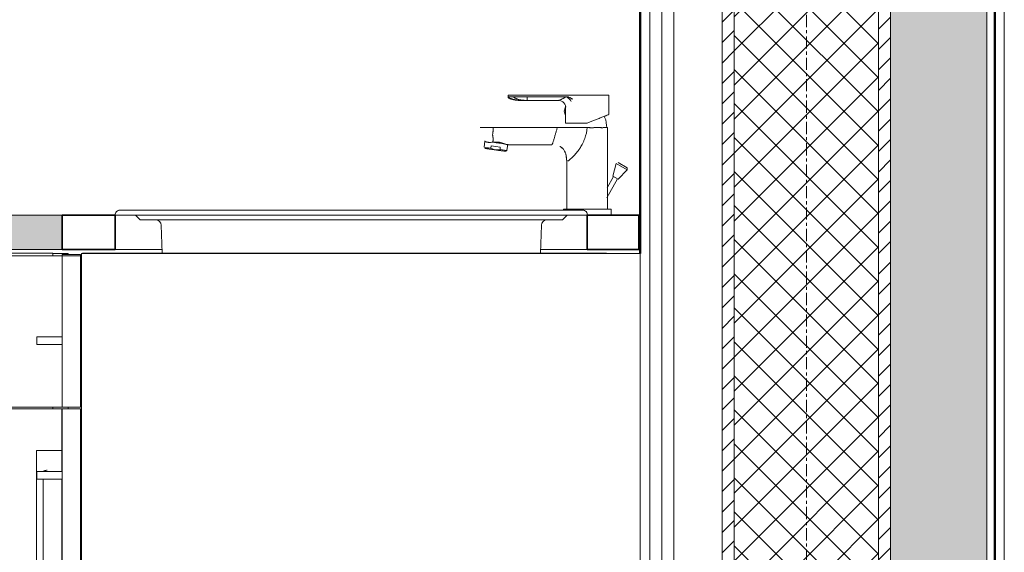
# Model space of a CAD drawing. Header units: centimetres. Extents: x 376 to 4434, y -323 to 48730.
# Tile 14 of 45: x 2340 to 2443, y 61 to 116. Entities that reach past the tile are written whole.
import ezdxf

# ---------------------------------------------------------------- set-up
doc = ezdxf.new("R2010")
doc.units = ezdxf.units.CM
doc.linetypes.add('Linia siatki', pattern=[2.2225, 1.27, -0.3175, 0.3175, -0.3175])
for name, color, linetype, lineweight in [('A-GENM', 7, 'Continuous', 5), ('A-WALL', 7, 'Continuous', 35), ('A-WALL-PATT', 7, 'Continuous', 35), ('G-IMPT', 7, 'Continuous', 5), ('I-FURN', 7, 'Continuous', 5), ('P-PIPE', 7, 'Continuous', 5), ('P-SANR-FIXT', 7, 'Continuous', 5), ('S-GRID', 7, 'Continuous', 5)]:
    doc.layers.add(name, color=color, linetype=linetype, lineweight=lineweight)
pattern_1 = [(45, (2116.5484, 303), (-1.06066, 1.06066), [])]

# ---------------------------------------------------------------- blocks, each defined once
blk = doc.blocks.new('Modele ogólne 2 - Modele ogólne 1-9019300-Przekrój')
at = {"layer": 'A-GENM', "true_color": 0xc7ae96}
blk.add_hatch(color=253, dxfattribs=at).paths.add_polyline_path([(66198, 92.4), (66235.26, 92.4), (66235.26, 96), (66173.39, 96), (66173.39, 92.4), (66190.06, 92.4)])
at = {"layer": 'A-GENM'}
for p, q in [((66173.39, 96), (66235.26, 96)), ((66235.26, 92.4), (66173.39, 92.4)), ((66241.54, 92.4), (66240.76, 92.4)), ((66245.62, 92.4), (66241.54, 92.4)), ((66288.98, 92.4), (66284.92, 92.4)), ((66289.76, 92.4), (66288.98, 92.4))]:
    blk.add_line(p, q, dxfattribs=at)
at = {"layer": 'A-GENM', "lineweight": 35}
for p, q in [((66240.76, 96), (66235.26, 96)), ((66235.26, 96), (66235.26, 92.4)), ((66240.76, 92.4), (66240.76, 96)), ((66289.76, 95.99), (66289.76, 92.4)), ((66295.13, 96), (66289.77, 96)), ((66295.13, 92.4), (66295.13, 96)), ((66235.26, 92.4), (66240.76, 92.4)), ((66289.76, 92.4), (66295.13, 92.4))]:
    blk.add_line(p, q, dxfattribs=at)
blk = doc.blocks.new('MEBLE szafka kuchenna doł - dzwiczki P-9019310-Przekrój')
at = {"layer": 'G-IMPT'}
for p, q in [((66233.28, 55.19), (66233.28, 68.54)), ((66235.23, 54.79), (66233.68, 54.79)), ((66242.05, 19.94), (66242.05, 19.76)), ((66242.05, 19.94), (66242.05, 19.72)), ((66242.7, 19.72), (66242.7, 18.62)), ((66242.7, 19.72), (66242.7, 18.62)), ((66247.4, 18.62), (66247.4, 19.72)), ((66247.4, 18.62), (66247.4, 19.72)), ((66248.05, 19.76), (66248.05, 19.94)), ((66248.05, 19.72), (66248.05, 19.94)), ((66280.6, 19.94), (66280.6, 19.69)), ((66280.6, 19.94), (66280.6, 19.72)), ((66286.6, 19.69), (66286.6, 19.94)), ((66286.6, 19.72), (66286.6, 19.94)), ((66243.37, 17.54), (66243.37, 11.95)), ((66243.37, 17.54), (66243.37, 11.95)), ((66246.72, 11.95), (66246.72, 17.54)), ((66246.72, 11.95), (66246.72, 17.54)), ((66281.92, 17.54), (66281.92, 11.95)), ((66281.92, 17.54), (66281.92, 11.95)), ((66285.27, 11.95), (66285.27, 17.54)), ((66285.27, 11.95), (66285.27, 17.54)), ((66242.75, 11.55), (66242.75, 10)), ((66242.75, 11.55), (66242.75, 10)), ((66243.6, 11.85), (66243.6, 11.65)), ((66243.6, 11.85), (66243.6, 11.65)), ((66246.5, 11.65), (66246.5, 11.85)), ((66246.5, 11.65), (66246.5, 11.84)), ((66247.35, 10), (66247.35, 11.55)), ((66247.35, 10), (66247.35, 11.55)), ((66281.3, 11.55), (66281.3, 10)), ((66281.3, 11.55), (66281.3, 10)), ((66282.15, 11.85), (66282.15, 11.65)), ((66282.15, 11.85), (66282.15, 11.65)), ((66285.05, 11.65), (66285.05, 11.85)), ((66285.05, 11.65), (66285.05, 11.84)), ((66285.9, 10), (66285.9, 11.55)), ((66285.9, 10), (66285.9, 11.55))]:
    blk.add_line(p, q, dxfattribs=at)
at = {"layer": 'G-IMPT', "flags": 128}
for points in [[(66233.68, 54.79), (66233.61, 54.8), (66233.54, 54.82), (66233.48, 54.84), (66233.42, 54.88), (66233.38, 54.93), (66233.34, 54.99), (66233.31, 55.05), (66233.29, 55.12), (66233.28, 55.19)], [(66233.28, 55.19), (66233.29, 55.12), (66233.31, 55.05), (66233.34, 54.99), (66233.38, 54.93), (66233.42, 54.88), (66233.48, 54.84), (66233.54, 54.82), (66233.61, 54.8), (66233.68, 54.79)]]:
    blk.add_lwpolyline(points, dxfattribs=at)
at = {"layer": 'I-FURN'}
for p, q in [((66235.26, 91.88), (66237.16, 91.88)), ((66235.26, 91.77), (66235.26, 91.88)), ((66237.16, 91.77), (66237.16, 91.88)), ((66235.23, 69.34), (66235.23, 75.84)), ((66232.58, 52.34), (66232.58, 71.54)), ((66232.58, 71.54), (66235.23, 71.54)), ((66235.23, 41.34), (66235.23, 68.54)), ((66235.23, 52.34), (66232.58, 52.34)), ((66237.13, 47.84), (66237.13, 48.04)), ((66235.23, 20.04), (66235.23, 40.54)), ((66248.05, 19.72), (66247.95, 19.72)), ((66248.05, 19.76), (66247.98, 19.76)), ((66286.6, 19.69), (66286.45, 19.69)), ((66286.6, 19.72), (66286.5, 19.72)), ((66242.77, 11.55), (66242.75, 11.55)), ((66242.77, 11.55), (66242.75, 11.55)), ((66243.38, 11.95), (66243.37, 11.95)), ((66243.38, 11.95), (66243.37, 11.95)), ((66247.32, 11.55), (66247.35, 11.55)), ((66247.32, 11.55), (66247.35, 11.55)), ((66281.33, 11.55), (66281.3, 11.55)), ((66281.33, 11.55), (66281.3, 11.55)), ((66281.93, 11.95), (66281.92, 11.95)), ((66281.93, 11.95), (66281.92, 11.95)), ((66285.87, 11.55), (66285.9, 11.55)), ((66285.87, 11.55), (66285.9, 11.55))]:
    blk.add_line(p, q, dxfattribs=at)
for points, knots in [([(66233.3, 69.35), (66233.33, 69.37), (66233.44, 69.43), (66233.57, 69.47), (66233.68, 69.49)], [0.6634426, 0.6634426, 0.6634426, 0.6634426, 0.75, 1, 1, 1, 1]), ([(66233.68, 69.49), (66233.64, 69.49), (66233.57, 69.47), (66233.49, 69.44), (66233.43, 69.42), (66233.39, 69.4), (66233.35, 69.38), (66233.33, 69.36), (66233.31, 69.35)], [0, 0, 0, 0, 0.125, 0.1875, 0.25, 0.28125, 0.3125, 0.3578711, 0.3578711, 0.3578711, 0.3578711]), ([(66232.98, 55.19), (66232.98, 55.15), (66232.99, 55.05), (66233.03, 54.86), (66233.12, 54.69), (66233.23, 54.58), (66233.3, 54.54), (66233.35, 54.5), (66233.39, 54.48), (66233.43, 54.46), (66233.49, 54.44), (66233.57, 54.41), (66233.64, 54.4), (66233.68, 54.39)], [0, 0, 0, 0, 0.125, 0.25, 0.5, 0.5625, 0.625, 0.6875, 0.71875, 0.75, 0.8125, 0.875, 1, 1, 1, 1])]:
    blk.add_open_spline(points, degree=3, knots=knots, dxfattribs=at)
blk.add_open_spline([(66233.68, 54.39), (66233.57, 54.41), (66233.37, 54.47), (66233.16, 54.64), (66233.02, 54.87), (66232.99, 55.08), (66232.98, 55.19)], degree=3, dxfattribs=at)
blk = doc.blocks.new('MEBLE szafka kuchenna doł - 3 szuflady-9019311-Przekrój')
at = {"layer": 'G-IMPT'}
for p, q in [((66242.05, 19.94), (66242.05, 19.76)), ((66242.05, 19.94), (66242.05, 19.72)), ((66242.7, 19.76), (66242.7, 17.63)), ((66242.7, 19.72), (66242.7, 18.62)), ((66247.4, 17.63), (66247.4, 19.76)), ((66247.4, 18.62), (66247.4, 19.72)), ((66248.05, 19.76), (66248.05, 19.94)), ((66248.05, 19.72), (66248.05, 19.94)), ((66280.6, 19.94), (66280.6, 19.69)), ((66280.6, 19.94), (66280.6, 19.72)), ((66281.25, 19.69), (66281.25, 17.66)), ((66285.95, 17.66), (66285.95, 19.69)), ((66286.6, 19.69), (66286.6, 19.94)), ((66286.6, 19.72), (66286.6, 19.94)), ((66242.7, 17.63), (66242.7, 17.54)), ((66243.37, 17.63), (66243.37, 11.95)), ((66243.37, 17.54), (66243.37, 11.95)), ((66246.72, 11.95), (66246.72, 17.63)), ((66246.72, 11.95), (66246.72, 17.54)), ((66247.4, 17.54), (66247.4, 17.63)), ((66281.25, 17.66), (66281.25, 17.54)), ((66281.92, 17.66), (66281.92, 11.95)), ((66281.92, 17.54), (66281.92, 11.95)), ((66285.27, 11.95), (66285.27, 17.66)), ((66285.27, 11.95), (66285.27, 17.54)), ((66285.95, 17.54), (66285.95, 17.66)), ((66242.75, 11.55), (66242.75, 9.85)), ((66242.75, 11.55), (66242.75, 10)), ((66243.6, 11.95), (66243.6, 11.55)), ((66243.6, 11.95), (66243.6, 11.55)), ((66246.5, 11.55), (66246.5, 11.95)), ((66246.5, 11.65), (66246.5, 11.85)), ((66247.35, 9.85), (66247.35, 11.55)), ((66247.35, 10), (66247.35, 11.55)), ((66281.3, 11.55), (66281.3, 9.85)), ((66281.3, 11.55), (66281.3, 10)), ((66282.15, 11.95), (66282.15, 11.55)), ((66282.15, 11.95), (66282.15, 11.55)), ((66285.05, 11.55), (66285.05, 11.95)), ((66285.05, 11.65), (66285.05, 11.85)), ((66285.9, 9.85), (66285.9, 11.55)), ((66285.9, 10), (66285.9, 11.55))]:
    blk.add_line(p, q, dxfattribs=at)
at = {"layer": 'I-FURN'}
for p, q in [((66237.26, 19.94), (66237.26, 92)), ((66295.26, 92), (66237.26, 92)), ((66291.76, 92.05), (66237.36, 92.05)), ((66295.26, 92), (66295.26, 19.94)), ((66235.26, 91.77), (66237.16, 91.77)), ((66235.26, 76.04), (66235.26, 91.77)), ((66237.16, 76.04), (66237.16, 91.77)), ((66232.61, 82.54), (66232.61, 83.34)), ((66232.61, 83.34), (66235.26, 83.34)), ((66232.61, 82.54), (66235.26, 82.54)), ((66235.26, 76.04), (66237.16, 76.04)), ((66235.26, 75.84), (66237.16, 75.84)), ((66235.26, 48.04), (66235.26, 75.84)), ((66237.16, 48.04), (66237.16, 75.84)), ((66232.61, 68.54), (66232.61, 69.34)), ((66232.61, 69.34), (66235.26, 69.34)), ((66232.61, 68.54), (66235.26, 68.54)), ((66235.26, 48.04), (66237.16, 48.04)), ((66235.26, 47.84), (66237.16, 47.84)), ((66235.26, 20.04), (66235.26, 47.84)), ((66237.16, 20.04), (66237.16, 47.84)), ((66232.61, 40.54), (66232.61, 41.34)), ((66232.61, 41.34), (66235.26, 41.34)), ((66232.61, 40.54), (66235.26, 40.54)), ((66235.26, 20.04), (66237.16, 20.04)), ((66237.26, 19.94), (66244.34, 19.94)), ((66242.51, 19.76), (66242.05, 19.76)), ((66242.66, 19.72), (66242.05, 19.72)), ((66242.51, 19.76), (66245.9, 19.76)), ((66245.9, 20.04), (66244.34, 20.04)), ((66245.9, 19.76), (66245.9, 20.04)), ((66246.72, 20.04), (66245.9, 20.04)), ((66245.9, 19.76), (66247.89, 19.76)), ((66246.72, 19.94), (66282.89, 19.94)), ((66248.05, 19.72), (66247.49, 19.72)), ((66248.05, 19.76), (66247.89, 19.76)), ((66281.07, 19.69), (66280.6, 19.69)), ((66281.07, 19.69), (66284.45, 19.69)), ((66284.45, 20.02), (66282.89, 20.02)), ((66284.45, 19.69), (66284.45, 20.02)), ((66285.27, 20.02), (66284.45, 20.02)), ((66284.45, 19.69), (66286.45, 19.69)), ((66285.27, 19.94), (66295.26, 19.94)), ((66286.6, 19.69), (66286.45, 19.69)), ((66286.6, 19.72), (66286.5, 19.72)), ((66244.25, 17.63), (66242.7, 17.63)), ((66243.34, 17.54), (66242.7, 17.54)), ((66244.25, 17.63), (66247.4, 17.63)), ((66246.77, 17.54), (66247.4, 17.54)), ((66282.81, 17.66), (66281.25, 17.66)), ((66281.9, 17.54), (66281.25, 17.54)), ((66282.81, 17.66), (66285.95, 17.66)), ((66285.32, 17.54), (66285.95, 17.54)), ((66246.09, 11.55), (66242.75, 11.55)), ((66242.77, 11.55), (66242.75, 11.55)), ((66243.38, 11.95), (66243.37, 11.95)), ((66243.38, 11.95), (66243.37, 11.95)), ((66243.38, 11.95), (66246.72, 11.95)), ((66246.09, 11.55), (66247.35, 11.55)), ((66247.32, 11.55), (66247.35, 11.55)), ((66284.64, 11.55), (66281.3, 11.55)), ((66281.33, 11.55), (66281.3, 11.55)), ((66281.93, 11.95), (66281.92, 11.95)), ((66281.93, 11.95), (66281.92, 11.95)), ((66281.93, 11.95), (66285.27, 11.95)), ((66284.64, 11.55), (66285.9, 11.55)), ((66285.87, 11.55), (66285.9, 11.55)), ((66242.75, 9.85), (66246.09, 9.85)), ((66247.35, 9.85), (66246.09, 9.85)), ((66281.3, 9.85), (66284.64, 9.85)), ((66285.9, 9.85), (66284.64, 9.85))]:
    blk.add_line(p, q, dxfattribs=at)
blk = doc.blocks.new('MEBLE szafka kuchenna doł - dzwiczki L-9019312-Przekrój')
at = {"layer": 'G-IMPT'}
for p, q in [((66179.06, 19.72), (66179.06, 17.54)), ((66179.06, 19.72), (66179.06, 17.54)), ((66183.76, 17.54), (66183.76, 19.72)), ((66183.76, 17.54), (66183.76, 19.72)), ((66184.41, 19.72), (66184.41, 19.99)), ((66184.41, 19.72), (66184.41, 19.99)), ((66228.41, 19.99), (66228.41, 19.76)), ((66228.41, 19.99), (66228.41, 19.69)), ((66229.06, 19.76), (66229.06, 17.63)), ((66229.06, 19.69), (66229.06, 17.66)), ((66233.76, 17.63), (66233.76, 19.76)), ((66233.76, 17.66), (66233.76, 19.69)), ((66179.73, 17.54), (66179.73, 11.95)), ((66179.73, 17.54), (66179.73, 11.95)), ((66183.08, 11.95), (66183.08, 17.54)), ((66183.08, 11.95), (66183.08, 17.54)), ((66229.73, 17.63), (66229.73, 11.95)), ((66229.73, 17.63), (66229.73, 11.95)), ((66233.08, 11.95), (66233.08, 17.63)), ((66233.08, 11.95), (66233.08, 17.63)), ((66179.11, 11.55), (66179.11, 10)), ((66179.11, 11.55), (66179.11, 10.9)), ((66179.96, 11.95), (66179.96, 11.55)), ((66179.96, 11.95), (66179.96, 11.75)), ((66182.85, 11.55), (66182.85, 11.95)), ((66182.85, 11.55), (66182.85, 11.95)), ((66183.71, 10), (66183.71, 11.55)), ((66183.71, 10.9), (66183.71, 11.55)), ((66229.11, 11.55), (66229.11, 10)), ((66229.11, 11.55), (66229.11, 10.9)), ((66229.96, 11.95), (66229.96, 11.55)), ((66229.96, 11.95), (66229.96, 11.55)), ((66232.85, 11.55), (66232.85, 11.95)), ((66232.85, 11.75), (66232.85, 11.95)), ((66233.71, 10), (66233.71, 11.55)), ((66233.71, 10.9), (66233.71, 11.55)), ((66179.11, 10.34), (66179.11, 10)), ((66183.71, 10), (66183.71, 10.34)), ((66229.11, 10.34), (66229.11, 10)), ((66233.71, 10), (66233.71, 10.34))]:
    blk.add_line(p, q, dxfattribs=at)
at = {"layer": 'I-FURN'}
for p, q in [((66234.29, 92.05), (66177.49, 92.05)), ((66177.49, 92.05), (66177.49, 91.93)), ((66235.89, 92), (66234.29, 92)), ((66234.29, 92), (66234.29, 91.77)), ((66235.89, 91.88), (66235.89, 92)), ((66177.49, 91.93), (66175.89, 91.93)), ((66175.89, 91.93), (66175.89, 19.94)), ((66175.99, 91.77), (66235.26, 91.77)), ((66175.99, 91.77), (66175.99, 76.04)), ((66177.49, 91.77), (66177.49, 91.93)), ((66215.49, 83.34), (66196.29, 83.34)), ((66196.29, 83.34), (66196.29, 82.54)), ((66215.49, 82.54), (66215.49, 83.34)), ((66196.29, 82.54), (66215.49, 82.54)), ((66175.98, 75.84), (66235.23, 75.84)), ((66175.98, 75.84), (66175.98, 20.04)), ((66175.99, 76.04), (66235.26, 76.04)), ((66177.49, 75.84), (66177.49, 76.04)), ((66234.29, 76.04), (66234.29, 75.84)), ((66235.89, 75.84), (66235.89, 76.04)), ((66181.4, 71.54), (66180.6, 71.54)), ((66180.6, 71.54), (66180.6, 52.34)), ((66181.4, 52.34), (66181.4, 71.54)), ((66180.6, 52.34), (66181.4, 52.34)), ((66175.89, 20.04), (66174.46, 20.04)), ((66174.46, 20.04), (66174.46, 19.72)), ((66174.46, 19.72), (66179.8, 19.72)), ((66175.89, 19.94), (66177.49, 19.94)), ((66175.98, 20.04), (66235.23, 20.04)), ((66177.49, 19.94), (66177.49, 20.04)), ((66177.49, 19.99), (66234.29, 19.99)), ((66184.41, 19.72), (66179.8, 19.72)), ((66184.32, 19.72), (66184.16, 19.72)), ((66184.32, 19.72), (66184.25, 19.72)), ((66229.75, 19.76), (66228.41, 19.76)), ((66229.06, 19.69), (66228.41, 19.69)), ((66233.01, 19.76), (66229.78, 19.76)), ((66233.01, 19.76), (66238.35, 19.76)), ((66233.67, 19.69), (66238.35, 19.69)), ((66234.29, 20.04), (66234.29, 19.94)), ((66234.29, 19.94), (66235.89, 19.94)), ((66235.89, 19.94), (66235.89, 20.04)), ((66237.26, 20.04), (66237.16, 20.04)), ((66238.35, 19.76), (66238.35, 19.94)), ((66238.35, 19.69), (66238.35, 19.76)), ((66179.06, 17.54), (66179.19, 17.54)), ((66179.06, 17.54), (66179.15, 17.54)), ((66183.76, 17.54), (66179.19, 17.54)), ((66183.76, 17.54), (66183.66, 17.54)), ((66229.15, 17.66), (66229.06, 17.66)), ((66233.62, 17.63), (66229.06, 17.63)), ((66233.62, 17.63), (66233.76, 17.63)), ((66233.67, 17.66), (66233.76, 17.66)), ((66183.46, 11.55), (66179.11, 11.55)), ((66179.13, 11.55), (66179.11, 11.55)), ((66179.73, 11.95), (66181.22, 11.95)), ((66179.73, 11.95), (66179.74, 11.95)), ((66183.08, 11.95), (66181.22, 11.95)), ((66183.08, 11.95), (66183.07, 11.95)), ((66183.46, 11.55), (66183.71, 11.55)), ((66183.68, 11.55), (66183.71, 11.55)), ((66229.11, 11.55), (66229.36, 11.55)), ((66229.11, 11.55), (66229.13, 11.55)), ((66233.71, 11.55), (66229.36, 11.55)), ((66231.59, 11.95), (66229.73, 11.95)), ((66229.74, 11.95), (66229.73, 11.95)), ((66231.59, 11.95), (66233.08, 11.95)), ((66233.07, 11.95), (66233.08, 11.95)), ((66233.71, 11.55), (66233.68, 11.55))]:
    blk.add_line(p, q, dxfattribs=at)
for points in [[(66213.19, 83.34), (66213.21, 83.34), (66213.25, 83.34), (66213.3, 83.34), (66213.33, 83.34), (66213.35, 83.34), (66213.36, 83.34), (66213.37, 83.34)], [(66198.59, 82.54), (66198.57, 82.54), (66198.53, 82.54), (66198.49, 82.54), (66198.46, 82.54), (66198.43, 82.54), (66198.42, 82.54), (66198.42, 82.54)], [(66180.6, 69.24), (66180.6, 69.26), (66180.6, 69.3), (66180.6, 69.34), (66180.6, 69.38), (66180.6, 69.4), (66180.6, 69.41), (66180.6, 69.42)], [(66181.4, 54.64), (66181.4, 54.62), (66181.4, 54.58), (66181.4, 54.54), (66181.4, 54.5), (66181.4, 54.48), (66181.4, 54.47), (66181.4, 54.47)]]:
    blk.add_open_spline(points, degree=3, knots=[0.5, 0.5, 0.5, 0.5, 0.5625, 0.625, 0.6875, 0.71875, 0.75, 0.75, 0.75, 0.75], dxfattribs=at)
blk = doc.blocks.new('ARu Rura spustowa okrągła ___FK_04_0 - Na ziemię _φ10_-9220853-Przekrój')
at = {"layer": 'P-PIPE'}
blk.add_line((66333.06, 241.63), (66333.06, 6.63), dxfattribs=at)
blk = doc.blocks.new('Stainless steel double bowl kitchen sink - J - 870510901 - 870510901 Stainless Steel-9242415-Przekrój')
at = {"layer": 'A-GENM'}
for p, q in [((66289.3, 96.49), (66241.24, 96.49)), ((66289.76, 96), (66240.76, 96)), ((66240.76, 95.99), (66242.85, 95.99)), ((66242.85, 95.99), (66243.35, 95.49)), ((66243.35, 95.49), (66244.98, 95.49)), ((66244.57, 95.5), (66286.07, 95.5)), ((66285.56, 95.49), (66287.19, 95.49)), ((66287.19, 95.49), (66287.69, 95.99)), ((66287.69, 95.99), (66289.78, 95.99)), ((66245.53, 94.96), (66245.63, 92.05)), ((66284.91, 92.05), (66285.01, 94.96))]:
    blk.add_line(p, q, dxfattribs=at)
for centre, radius, start, end in [((66241.24, 96.02), 0.477, 90, 182.7689), ((66289.3, 96.02), 0.477, 357.2311, 90), ((66244.98, 94.94), 0.552, 2, 90), ((66285.56, 94.94), 0.552, 90, 178)]:
    blk.add_arc(centre, radius, start, end, dxfattribs=at)
blk = doc.blocks.new('Sanitary_Taps-Mixers_DURAVIT-AG_A-1-Single-lever-washbasin-mixer A11010 - A_1 Single lever washbasin mixer with pop-up waste - A11010001010-8252695-Przekrój')
at = {"layer": 'G-IMPT'}
for p, q in [((66281.56, 108.45), (66281.56, 108.24)), ((66292.01, 106.45), (66292.01, 108.45)), ((66283.26, 107.9), (66286.81, 107.9)), ((66283.26, 107.9), (66286.81, 107.9)), ((66287.37, 106.8), (66287.5, 107.26)), ((66287.5, 106.34), (66287.37, 106.8)), ((66287.59, 107.26), (66287.5, 107.26)), ((66287.51, 107.2), (66287.51, 105.55)), ((66291.86, 96.6), (66291.86, 105.1)), ((66279.14, 103.68), (66279.05, 103.04)), ((66281.42, 102.7), (66281.51, 103.35)), ((66287.66, 101.53), (66287.66, 96.6)), ((66292.78, 101.34), (66292.42, 100.05)), ((66292.98, 99.73), (66293.91, 100.69)), ((66293.91, 100.69), (66293.92, 100.92)), ((66291.79, 97.78), (66292.92, 99.76)), ((66292.48, 100.01), (66291.82, 98.84)), ((66287.3, 96.6), (66287.3, 96.49)), ((66292.25, 96), (66292.25, 96.6))]:
    blk.add_line(p, q, dxfattribs=at)
at = {"layer": 'G-IMPT', "flags": 128}
for points in [[(66287.51, 107.2), (66287.49, 107.37), (66287.43, 107.52), (66287.34, 107.66), (66287.22, 107.77), (66287.01, 107.87), (66286.92, 107.89)], [(66291.51, 106.25), (66291.68, 105.9), (66291.81, 105.05)], [(66281.53, 103.3), (66282.04, 103.3), (66282.54, 103.3), (66283.05, 103.3), (66283.55, 103.3), (66284.06, 103.3), (66284.56, 103.3), (66285.07, 103.3), (66285.57, 103.3), (66286.08, 103.3)], [(66286.08, 103.3), (66285.57, 103.3), (66285.07, 103.3), (66284.56, 103.3), (66284.06, 103.3), (66283.55, 103.3), (66283.05, 103.3), (66282.54, 103.3), (66282.04, 103.3), (66281.53, 103.3)], [(66281.31, 102.62), (66281.37, 102.66), (66281.42, 102.7)], [(66281.42, 102.7), (66281.37, 102.66), (66281.31, 102.62)], [(66287.66, 101.53), (66287.55, 102.37), (66287.29, 102.84), (66286.95, 103.12), (66286.92, 103.13)], [(66287.66, 101.53), (66287.55, 102.37), (66287.29, 102.84), (66286.95, 103.12), (66286.92, 103.13)]]:
    blk.add_lwpolyline(points, dxfattribs=at)
at = {"layer": 'P-SANR-FIXT'}
for p, q in [((66281.56, 108.45), (66282.06, 108.45)), ((66287.77, 108.45), (66282.06, 108.45)), ((66287.77, 108.45), (66288.24, 108.45)), ((66289.76, 108.45), (66288.24, 108.45)), ((66289.76, 108.45), (66292.01, 108.45)), ((66282.76, 107.98), (66282.67, 108.01)), ((66287.59, 108.3), (66283.52, 108.3)), ((66287.15, 108.06), (66287.27, 108.12)), ((66287.27, 108.12), (66287.42, 108.2)), ((66287.42, 108.2), (66287.57, 108.28)), ((66287.5, 106.34), (66287.5, 107.26)), ((66287.51, 105.55), (66289.76, 105.55)), ((66289.76, 105.1), (66290.08, 105.1)), ((66290.43, 105.1), (66291.25, 105.1)), ((66291.42, 105.1), (66291.72, 105.1)), ((66291.79, 105.1), (66291.86, 105.1)), ((66280.32, 103.51), (66279.97, 103.56)), ((66281.16, 103.4), (66280.32, 103.51)), ((66279.05, 103.04), (66279.17, 103.02)), ((66279.17, 103.02), (66279.32, 103)), ((66279.32, 103), (66279.52, 102.97)), ((66279.52, 102.97), (66279.76, 102.94)), ((66279.76, 102.94), (66279.79, 103.18)), ((66279.79, 103.18), (66280.27, 103.12)), ((66280.27, 103.12), (66280.74, 103.05)), ((66280.71, 102.8), (66280.74, 103.05)), ((66280.71, 102.8), (66281.42, 102.7)), ((66293.91, 100.69), (66292.78, 101.34)), ((66293.92, 100.92), (66292.97, 101.46)), ((66292.98, 99.73), (66292.42, 100.05)), ((66291.19, 96.6), (66287.3, 96.6)), ((66291.19, 96.6), (66292.25, 96.6))]:
    blk.add_line(p, q, dxfattribs=at)
at = {"layer": 'P-SANR-FIXT', "flags": 128}
for points in [[(66281.56, 108.2), (66281.56, 108.21), (66281.56, 108.24)], [(66281.56, 108.24), (66281.56, 108.21), (66281.56, 108.2)], [(66283.52, 108.3), (66282.79, 108.3), (66282.06, 108.3)], [(66283.35, 107.91), (66283.2, 107.92), (66283.06, 107.94), (66282.96, 107.95)], [(66286.81, 107.9), (66286.82, 107.91), (66286.85, 107.92), (66286.89, 107.93), (66286.96, 107.96)], [(66286.96, 107.96), (66287.04, 108), (66287.15, 108.06)], [(66280, 105.1), (66278.78, 105.1), (66278.66, 105.1)], [(66286.66, 105.1), (66283.33, 105.1), (66280, 105.1)], [(66290.4, 105.05), (66290.1, 105.05), (66289.99, 105.05)], [(66291.39, 105.05), (66291.33, 105.05), (66291.19, 105.05)], [(66280.22, 102.77), (66279.98, 102.83), (66279.76, 102.94)]]:
    blk.add_lwpolyline(points, dxfattribs=at)
at = {"layer": 'P-SANR-FIXT'}
for points in [[(66281.56, 108.24), (66281.56, 108.25), (66281.57, 108.26), (66281.61, 108.27), (66281.67, 108.28), (66281.75, 108.29), (66281.84, 108.29), (66281.95, 108.3), (66282.02, 108.3), (66282.06, 108.3)], [(66281.67, 108.28), (66281.64, 108.27), (66281.58, 108.26), (66281.56, 108.25), (66281.56, 108.24)], [(66282.06, 108.3), (66282.03, 108.3), (66281.99, 108.3), (66281.95, 108.3)], [(66283.26, 107.9), (66283.25, 107.9), (66283.25, 107.9), (66283.24, 107.9)], [(66287.57, 108.28), (66287.57, 108.29), (66287.58, 108.3), (66287.59, 108.3)], [(66288.09, 107.81), (66288.07, 107.85), (66288.02, 107.92), (66287.93, 108.03), (66287.82, 108.13), (66287.7, 108.22), (66287.61, 108.26), (66287.57, 108.28)], [(66287.59, 108.3), (66287.62, 108.3), (66287.68, 108.3), (66287.74, 108.28), (66287.77, 108.27)], [(66287.77, 108.27), (66287.74, 108.28), (66287.71, 108.29), (66287.68, 108.29)], [(66287.86, 108.24), (66287.83, 108.25), (66287.8, 108.26), (66287.77, 108.27)], [(66286.66, 105.1), (66286.63, 105), (66286.57, 104.79), (66286.51, 104.58), (66286.48, 104.47)], [(66289.51, 103.95), (66289.64, 104.32), (66289.72, 104.71), (66289.76, 105.1)], [(66280.22, 102.77), (66280.3, 102.76), (66280.46, 102.76), (66280.63, 102.78), (66280.71, 102.8)], [(66288.29, 102.08), (66288.4, 102.19), (66288.64, 102.44), (66288.87, 102.75), (66288.98, 102.91)], [(66287.75, 101.6), (66287.8, 101.64), (66287.88, 101.7), (66287.97, 101.78)], [(66287.97, 101.78), (66288.06, 101.86), (66288.17, 101.96), (66288.29, 102.08)]]:
    blk.add_open_spline(points, degree=3, dxfattribs=at)
for points, knots in [([(66281.56, 108.24), (66281.57, 108.24), (66281.6, 108.22), (66281.65, 108.19), (66281.73, 108.15), (66281.87, 108.09), (66282.04, 108.04), (66282.21, 108), (66282.39, 107.96), (66282.64, 107.93), (66282.94, 107.91), (66283.18, 107.91), (66283.29, 107.9)], [0, 0, 0, 0, 0.025, 0.05, 0.1, 0.2, 0.3, 0.4, 0.5, 0.6, 0.8, 1, 1, 1, 1]), ([(66283.29, 107.9), (66283.18, 107.91), (66282.94, 107.91), (66282.64, 107.93), (66282.39, 107.96), (66282.21, 108), (66282.04, 108.04), (66281.87, 108.09), (66281.73, 108.15), (66281.65, 108.19), (66281.6, 108.22), (66281.57, 108.24), (66281.56, 108.24)], [0, 0, 0, 0, 0.2, 0.4, 0.5, 0.6, 0.7, 0.8, 0.9, 0.95, 0.975, 1, 1, 1, 1]), ([(66283.24, 107.9), (66283.18, 107.9), (66283.06, 107.9), (66282.87, 107.9), (66282.68, 107.9), (66282.48, 107.92), (66282.29, 107.94), (66282.1, 107.98), (66281.94, 108.03), (66281.82, 108.07), (66281.73, 108.11), (66281.66, 108.14), (66281.6, 108.17), (66281.58, 108.19), (66281.56, 108.2)], [-0.9869063, -0.9869063, -0.9869063, -0.9869063, -0.8888889, -0.7777778, -0.6666667, -0.5555556, -0.4444444, -0.3333333, -0.2222222, -0.1666667, -0.1111111, -0.0555556, -0.0277778, 0, 0, 0, 0]), ([(66282.06, 108.3), (66282.07, 108.3), (66282.08, 108.29), (66282.08, 108.28), (66282.09, 108.27), (66282.11, 108.26), (66282.16, 108.22), (66282.21, 108.19), (66282.28, 108.15), (66282.36, 108.11), (66282.45, 108.08), (66282.49, 108.06)], [0, 0, 0, 0, 0.1, 0.25, 0.45, 0.55, 0.6, 0.65, 0.7, 0.75, 0.8, 0.8, 0.8, 0.8]), ([(66282.49, 108.06), (66282.54, 108.04), (66282.65, 108.01), (66282.91, 107.95), (66283.16, 107.92), (66283.35, 107.91)], [0.8, 0.8, 0.8, 0.8, 0.85, 0.9, 1, 1, 1, 1]), ([(66283.52, 108.3), (66283.52, 108.29), (66283.52, 108.27), (66283.52, 108.24), (66283.52, 108.2), (66283.52, 108.16), (66283.52, 108.12), (66283.52, 108.07), (66283.52, 108.01), (66283.52, 107.96), (66283.52, 107.94), (66283.52, 107.93)], [0, 0, 0, 0, 0.03125, 0.0625, 0.125, 0.1875, 0.25, 0.375, 0.5, 0.75, 1, 1, 1, 1]), ([(66287.77, 108.27), (66287.8, 108.26), (66287.86, 108.24), (66287.95, 108.2), (66288.01, 108.17), (66288.07, 108.14), (66288.12, 108.11), (66288.18, 108.07), (66288.22, 108.04), (66288.24, 108.03)], [0, 0, 0, 0, 0.166667, 0.333333, 0.5, 0.583333, 0.666667, 0.833333, 1, 1, 1, 1]), ([(66288.24, 108.03), (66288.21, 108.05), (66288.16, 108.08), (66288.1, 108.12), (66288.06, 108.14), (66288.04, 108.15), (66288.03, 108.16)], [0, 0, 0, 0, 0.25, 0.375, 0.4375, 0.5, 0.5, 0.5, 0.5]), ([(66291.98, 106.44), (66291.99, 106.44), (66292.01, 106.45), (66292.01, 106.45), (66291.99, 106.44), (66291.94, 106.42), (66291.85, 106.39), (66291.74, 106.34), (66291.62, 106.29), (66291.46, 106.23), (66291.29, 106.16), (66291.04, 106.06), (66290.54, 105.86), (66290.09, 105.68), (66289.76, 105.55)], [0.4444444, 0.4444444, 0.4444444, 0.4444444, 0.4791667, 0.5138889, 0.5486111, 0.5833333, 0.6180556, 0.6527778, 0.6875, 0.7222222, 0.7569444, 0.7916667, 0.8611111, 1, 1, 1, 1]), ([(66279.97, 103.57), (66279.97, 103.59), (66279.98, 103.66), (66279.98, 103.75), (66279.98, 103.84), (66279.98, 103.91), (66279.98, 103.97), (66279.98, 104.01), (66279.98, 104.04), (66279.98, 104.05), (66279.97, 104.07), (66279.97, 104.1), (66279.97, 104.15), (66279.95, 104.21), (66279.94, 104.3), (66279.94, 104.38), (66279.95, 104.47), (66279.96, 104.55), (66279.98, 104.63), (66279.98, 104.68), (66279.99, 104.71), (66279.99, 104.73), (66279.99, 104.76), (66280, 104.79), (66280, 104.84), (66280, 104.92), (66280, 105.01), (66280, 105.07), (66280, 105.1)], [0, 0, 0, 0, 0.1, 0.2, 0.25, 0.3, 0.35, 0.375, 0.3875, 0.4, 0.4125, 0.425, 0.45, 0.5, 0.55, 0.6, 0.65, 0.7, 0.75, 0.775, 0.7875, 0.8, 0.8125, 0.825, 0.85, 0.9, 0.95, 1, 1, 1, 1]), ([(66286.48, 104.47), (66286.45, 104.37), (66286.39, 104.16), (66286.32, 103.91), (66286.26, 103.72), (66286.22, 103.59), (66286.19, 103.49), (66286.16, 103.42), (66286.13, 103.37), (66286.11, 103.33), (66286.09, 103.31), (66286.09, 103.31)], [0.2222222, 0.2222222, 0.2222222, 0.2222222, 0.3333333, 0.4444444, 0.5, 0.5555556, 0.6111111, 0.6666667, 0.7222222, 0.7777778, 0.8888889, 0.8888889, 0.8888889, 0.8888889]), ([(66289.76, 105.1), (66289.59, 105.1), (66289.33, 105.1), (66289.04, 105.1), (66288.87, 105.1), (66288.74, 105.1), (66288.62, 105.1), (66288.45, 105.1), (66288.25, 105.1), (66288.05, 105.1), (66287.88, 105.1), (66287.75, 105.1), (66287.62, 105.1), (66287.44, 105.1), (66287.13, 105.1), (66286.85, 105.1), (66286.66, 105.1)], [-1, -1, -1, -1, -0.833333, -0.75, -0.708333, -0.666667, -0.625, -0.583333, -0.5, -0.416667, -0.375, -0.333333, -0.291667, -0.25, -0.166667, 0, 0, 0, 0]), ([(66279.11, 103.68), (66279.11, 103.68), (66279.11, 103.68), (66279.13, 103.67), (66279.15, 103.66), (66279.17, 103.65), (66279.19, 103.64), (66279.2, 103.63), (66279.21, 103.62), (66279.23, 103.62), (66279.25, 103.61), (66279.27, 103.6), (66279.3, 103.59), (66279.34, 103.58), (66279.38, 103.57), (66279.44, 103.56), (66279.54, 103.54), (66279.73, 103.54), (66279.89, 103.56), (66279.97, 103.57)], [-1, -1, -1, -1, -0.916667, -0.833333, -0.791667, -0.75, -0.708333, -0.6875, -0.666667, -0.645833, -0.625, -0.583333, -0.541667, -0.5, -0.458333, -0.416667, -0.333333, -0.166667, 0, 0, 0, 0]), ([(66281.5, 103.31), (66281.48, 103.31), (66281.41, 103.32), (66281.28, 103.36), (66281.17, 103.39), (66281.1, 103.41), (66281.05, 103.43), (66280.99, 103.45), (66280.93, 103.47), (66280.88, 103.48), (66280.84, 103.5), (66280.81, 103.5), (66280.78, 103.51), (66280.73, 103.52), (66280.68, 103.54), (66280.61, 103.56), (66280.52, 103.57), (66280.4, 103.58), (66280.2, 103.59), (66280.06, 103.58), (66279.97, 103.57)], [0.125, 0.125, 0.125, 0.125, 0.25, 0.375, 0.4375, 0.46875, 0.5, 0.53125, 0.5625, 0.59375, 0.609375, 0.625, 0.640625, 0.65625, 0.6875, 0.71875, 0.75, 0.8125, 0.875, 1, 1, 1, 1]), ([(66288.98, 102.91), (66289, 102.95), (66289.11, 103.11), (66289.21, 103.28), (66289.27, 103.41)], [0.5555814, 0.5555814, 0.5555814, 0.5555814, 0.5833333, 0.6666667, 0.6666667, 0.6666667, 0.6666667]), ([(66289.27, 103.41), (66289.32, 103.5), (66289.4, 103.67), (66289.47, 103.86), (66289.51, 103.95)], [0.6666717, 0.6666717, 0.6666717, 0.6666717, 0.7222222, 0.7777778, 0.7777778, 0.7777778, 0.7777778]), ([(66280.22, 102.77), (66280.15, 102.78), (66280.03, 102.8), (66279.85, 102.82), (66279.67, 102.85), (66279.52, 102.87), (66279.38, 102.89), (66279.27, 102.9), (66279.19, 102.92), (66279.14, 102.92), (66279.13, 102.92), (66279.14, 102.92), (66279.17, 102.92), (66279.22, 102.91), (66279.27, 102.9), (66279.28, 102.9)], [0, 0, 0, 0, 0.0555556, 0.1111111, 0.1666667, 0.2222222, 0.2777778, 0.3333333, 0.3888889, 0.4444444, 0.5138889, 0.5486111, 0.5833333, 0.6527778, 0.6666667, 0.6666667, 0.6666667, 0.6666667]), ([(66279.52, 102.87), (66279.53, 102.87), (66279.61, 102.86), (66279.83, 102.83), (66280.06, 102.79), (66280.22, 102.77)], [0.7777872, 0.7777872, 0.7777872, 0.7777872, 0.7916667, 0.8611111, 1, 1, 1, 1]), ([(66280.22, 102.77), (66280.34, 102.75), (66280.5, 102.73), (66280.72, 102.7), (66280.81, 102.69), (66280.86, 102.68)], [0, 0, 0, 0, 0.2, 0.3, 0.4, 0.4, 0.4, 0.4]), ([(66281.26, 102.63), (66281.22, 102.63), (66281.13, 102.64), (66280.93, 102.67), (66280.72, 102.7), (66280.48, 102.74), (66280.31, 102.76), (66280.22, 102.77)], [0.2, 0.2, 0.2, 0.2, 0.4, 0.55, 0.7, 0.85, 1, 1, 1, 1])]:
    blk.add_open_spline(points, degree=3, knots=knots, dxfattribs=at)
blk = doc.blocks.new('Sanitary_Taps-Mixers_DURAVIT-AG_A-1-Single-lever-washbasin-mixer A11010 - A_1 Single lever washbasin mixer with pop-up waste - A11010001010-V1-Przekrój')
at = {"layer": 'G-IMPT'}
for p, q in [((66292.01, 106.45), (66292.01, 108.45)), ((66281.56, 108.35), (66281.56, 108.24)), ((66283.26, 107.9), (66286.81, 107.9)), ((66283.26, 107.9), (66286.81, 107.9)), ((66287.37, 106.8), (66287.4, 106.9)), ((66287.44, 106.57), (66287.37, 106.8)), ((66287.51, 106.32), (66287.51, 105.55)), ((66291.74, 105.54), (66291.76, 105.39)), ((66287.01, 103.07), (66286.95, 103.12)), ((66287.01, 103.07), (66286.95, 103.12)), ((66287.18, 102.94), (66287.04, 103.05)), ((66287.18, 102.94), (66287.04, 103.05)), ((66287.5, 102.46), (66287.4, 102.65)), ((66287.5, 102.46), (66287.4, 102.65)), ((66287.66, 101.53), (66287.57, 102.25)), ((66287.66, 101.53), (66287.57, 102.25)), ((66293.91, 100.75), (66293.92, 100.92)), ((66287.3, 96.6), (66287.3, 96.49)), ((66292.25, 96), (66292.25, 96.6))]:
    blk.add_line(p, q, dxfattribs=at)
at = {"layer": 'G-IMPT', "flags": 128}
for points in [[(66287.51, 107.26), (66287.49, 107.37), (66287.43, 107.52), (66287.34, 107.66), (66287.22, 107.77), (66287.01, 107.87), (66286.92, 107.89)], [(66281.53, 103.3), (66282.04, 103.3), (66282.54, 103.3), (66283.05, 103.3), (66283.55, 103.3), (66284.06, 103.3)], [(66284.06, 103.3), (66283.55, 103.3), (66283.05, 103.3), (66282.54, 103.3), (66282.04, 103.3), (66281.53, 103.3)], [(66284.56, 103.3), (66285.07, 103.3), (66285.57, 103.3), (66286.08, 103.3)], [(66286.08, 103.3), (66285.57, 103.3), (66285.07, 103.3), (66284.56, 103.3)], [(66281.31, 102.62), (66281.37, 102.66), (66281.42, 102.7)], [(66281.42, 102.7), (66281.37, 102.66), (66281.31, 102.62)]]:
    blk.add_lwpolyline(points, dxfattribs=at)
at = {"layer": 'P-SANR-FIXT'}
for p, q in [((66291.9, 108.45), (66292.01, 108.45)), ((66282.76, 107.98), (66282.67, 108.01)), ((66286.81, 107.9), (66286.82, 107.91)), ((66287.51, 105.55), (66287.62, 105.55)), ((66287.41, 96.6), (66287.3, 96.6)), ((66292.12, 96.6), (66292.25, 96.6))]:
    blk.add_line(p, q, dxfattribs=at)
at = {"layer": 'P-SANR-FIXT', "flags": 128}
for points in [[(66281.56, 108.2), (66281.56, 108.21), (66281.56, 108.24)], [(66281.56, 108.24), (66281.56, 108.21), (66281.56, 108.2)], [(66283.35, 107.91), (66283.2, 107.92), (66283.06, 107.94), (66282.96, 107.95)]]:
    blk.add_lwpolyline(points, dxfattribs=at)
at = {"layer": 'P-SANR-FIXT'}
for points in [[(66281.56, 108.24), (66281.56, 108.25), (66281.57, 108.26), (66281.61, 108.27), (66281.65, 108.27), (66281.67, 108.28)], [(66281.67, 108.28), (66281.64, 108.27), (66281.58, 108.26), (66281.56, 108.25), (66281.56, 108.24)], [(66281.95, 108.3), (66281.99, 108.3), (66282.02, 108.3), (66282.06, 108.3)], [(66282.06, 108.3), (66282.03, 108.3), (66281.99, 108.3), (66281.95, 108.3)], [(66283.26, 107.9), (66283.25, 107.9), (66283.25, 107.9), (66283.24, 107.9)], [(66287.57, 108.28), (66287.57, 108.29), (66287.58, 108.3), (66287.59, 108.3)], [(66287.68, 108.29), (66287.71, 108.29), (66287.74, 108.28), (66287.77, 108.27)], [(66287.77, 108.27), (66287.74, 108.28), (66287.71, 108.29), (66287.68, 108.29)], [(66287.77, 108.27), (66287.8, 108.26), (66287.83, 108.25), (66287.86, 108.24)], [(66287.86, 108.24), (66287.83, 108.25), (66287.8, 108.26), (66287.77, 108.27)], [(66280.22, 102.77), (66280.15, 102.78), (66280.03, 102.8), (66279.85, 102.82), (66279.67, 102.85), (66279.57, 102.86), (66279.52, 102.87)]]:
    blk.add_open_spline(points, degree=3, dxfattribs=at)
for points, knots in [([(66281.56, 108.24), (66281.57, 108.24), (66281.6, 108.22), (66281.65, 108.19), (66281.73, 108.15), (66281.87, 108.09), (66282.04, 108.04), (66282.21, 108), (66282.39, 107.96), (66282.64, 107.93), (66282.94, 107.91), (66283.18, 107.91), (66283.29, 107.9)], [0, 0, 0, 0, 0.025, 0.05, 0.1, 0.2, 0.3, 0.4, 0.5, 0.6, 0.8, 1, 1, 1, 1]), ([(66283.29, 107.9), (66283.18, 107.91), (66282.94, 107.91), (66282.64, 107.93), (66282.39, 107.96), (66282.21, 108), (66282.04, 108.04), (66281.87, 108.09), (66281.73, 108.15), (66281.65, 108.19), (66281.6, 108.22), (66281.57, 108.24), (66281.56, 108.24)], [0, 0, 0, 0, 0.2, 0.4, 0.5, 0.6, 0.7, 0.8, 0.9, 0.95, 0.975, 1, 1, 1, 1]), ([(66283.24, 107.9), (66283.18, 107.9), (66283.06, 107.9), (66282.87, 107.9), (66282.68, 107.9), (66282.48, 107.92), (66282.29, 107.94), (66282.1, 107.98), (66281.94, 108.03), (66281.82, 108.07), (66281.73, 108.11), (66281.66, 108.14), (66281.6, 108.17), (66281.58, 108.19), (66281.56, 108.2)], [-0.9869063, -0.9869063, -0.9869063, -0.9869063, -0.8888889, -0.7777778, -0.6666667, -0.5555556, -0.4444444, -0.3333333, -0.2222222, -0.1666667, -0.1111111, -0.0555556, -0.0277778, 0, 0, 0, 0]), ([(66282.06, 108.3), (66282.07, 108.3), (66282.08, 108.29), (66282.08, 108.28), (66282.09, 108.28), (66282.1, 108.27)], [0, 0, 0, 0, 0.1, 0.25, 0.45, 0.45, 0.45, 0.45]), ([(66282.76, 107.98), (66282.79, 107.98), (66282.96, 107.94), (66283.16, 107.92), (66283.35, 107.91)], [0.8768573, 0.8768573, 0.8768573, 0.8768573, 0.9, 1, 1, 1, 1]), ([(66288.03, 108.16), (66288.04, 108.15), (66288.07, 108.14), (66288.12, 108.11), (66288.18, 108.07), (66288.22, 108.04), (66288.24, 108.03)], [0.5, 0.5, 0.5, 0.5, 0.5833333, 0.6666667, 0.8333333, 1, 1, 1, 1]), ([(66288.24, 108.03), (66288.21, 108.05), (66288.16, 108.08), (66288.1, 108.12), (66288.06, 108.14), (66288.04, 108.15), (66288.03, 108.16)], [0, 0, 0, 0, 0.25, 0.375, 0.4375, 0.5, 0.5, 0.5, 0.5]), ([(66291.98, 106.44), (66291.99, 106.44), (66292.01, 106.45), (66292.01, 106.45), (66292, 106.44), (66291.98, 106.44), (66291.98, 106.44)], [0.4444444, 0.4444444, 0.4444444, 0.4444444, 0.4791667, 0.5138889, 0.5486111, 0.5555556, 0.5555556, 0.5555556, 0.5555556]), ([(66279.28, 102.9), (66279.24, 102.91), (66279.19, 102.92), (66279.14, 102.92), (66279.13, 102.92), (66279.14, 102.92), (66279.17, 102.92), (66279.22, 102.91), (66279.27, 102.9), (66279.28, 102.9)], [0.3333333, 0.3333333, 0.3333333, 0.3333333, 0.3888889, 0.4444444, 0.5138889, 0.5486111, 0.5833333, 0.6527778, 0.6666667, 0.6666667, 0.6666667, 0.6666667]), ([(66279.52, 102.87), (66279.53, 102.87), (66279.61, 102.86), (66279.83, 102.83), (66280.06, 102.79), (66280.22, 102.77)], [0.7777872, 0.7777872, 0.7777872, 0.7777872, 0.7916667, 0.8611111, 1, 1, 1, 1]), ([(66280.22, 102.77), (66280.34, 102.75), (66280.5, 102.73), (66280.72, 102.7), (66280.81, 102.69), (66280.86, 102.68)], [0, 0, 0, 0, 0.2, 0.3, 0.4, 0.4, 0.4, 0.4]), ([(66280.86, 102.68), (66280.81, 102.69), (66280.69, 102.71), (66280.48, 102.74), (66280.31, 102.76), (66280.22, 102.77)], [0.6, 0.6, 0.6, 0.6, 0.7, 0.85, 1, 1, 1, 1])]:
    blk.add_open_spline(points, degree=3, knots=knots, dxfattribs=at)

msp = doc.modelspace()

# ---------------------------------------------------------------- hatches: boundary and pattern name
at = {"layer": 'A-WALL-PATT', "lineweight": 5, "true_color": 0x808080}
h = msp.add_hatch(dxfattribs=at)
h.set_pattern_fill('FP_9', color=8, style=0, pattern_type=2)
h.set_pattern_definition(pattern_1)
h.paths.add_polyline_path([(2414.5, 25), (2414.5, 315), (2413.25, 315), (2413.25, 25)])
at = {"layer": 'A-WALL-PATT', "lineweight": 5, "true_color": 0x787878}
h = msp.add_hatch(dxfattribs=at)
h.set_pattern_fill('FP_10', color=8, style=0, pattern_type=2)
h.set_pattern_definition([(45, (2116.5484, 303), (-1.767767, 1.767767), []), (135, (2116.5484, 303), (-1.767767, -1.767767), [])])
h.paths.add_polyline_path([(2429.5, 25), (2429.5, 313.96), (2427.5, 315.11), (2427.5, 315), (2414.5, 315), (2414.5, 25)])
at = {"layer": 'A-WALL-PATT', "lineweight": 5, "true_color": 0x808080}
h = msp.add_hatch(dxfattribs=at)
h.set_pattern_fill('FP_9', color=8, style=0, pattern_type=2)
h.set_pattern_definition(pattern_1)
h.paths.add_polyline_path([(2429.5, 25), (2430.75, 25), (2430.75, 313.24), (2429.5, 313.96), (2429.5, 31.33)])
h = msp.add_hatch(dxfattribs=at)
h.set_pattern_fill('FP_8', color=8, style=0, pattern_type=2)
h.set_pattern_definition([(0, (2116.5484, 303), (2.381, 1.375), [1.587, -3.175]), (120, (2116.5484, 303), (-2.381285, 1.3745065), [1.588, -3.175]), (60, (2116.5484, 303), (-0.000285, 2.7495065), [0, -3.175, 1.587, 0])])
h.paths.add_polyline_path([(2438.75, 25), (2440.75, 25), (2440.75, 307.46), (2430.75, 313.24), (2430.75, 25)])

# ---------------------------------------------------------------- linework, layer by layer
at = {"layer": 'A-WALL', "lineweight": 5}
for p, q in [((2408.25, 11), (2408.25, 315)), ((2413.25, 11), (2413.25, 315)), ((2414.5, 11), (2414.5, 315)), ((2429.5, 11), (2429.5, 313.96)), ((2430.75, 313.24), (2430.75, -70)), ((2405.75, 11), (2405.75, 312.5)), ((2407, 11), (2407, 312.5)), ((2440.75, 25), (2440.75, 307.46))]:
    msp.add_line(p, q, dxfattribs=at)
at = {"layer": 'A-WALL', "lineweight": 50}
for p, q in [((2404.75, 310), (2404.75, 92)), ((2441.55, 25), (2441.55, 307))]:
    msp.add_line(p, q, dxfattribs=at)
at = {"layer": 'S-GRID', "color": 9, "linetype": 'Linia siatki', "true_color": 0xc0c0c0}
msp.add_line((2422, -277.86), (2422, 643.69), dxfattribs=at)

# ---------------------------------------------------------------- block references
at = {"layer": 'A-GENM'}
msp.add_blockref('Modele ogólne 2 - Modele ogólne 1-9019300-Przekrój', (-63890.51, 0), dxfattribs=at)
at = {"layer": 'I-FURN'}
for name in ['MEBLE szafka kuchenna doł - dzwiczki L-9019312-Przekrój', 'MEBLE szafka kuchenna doł - 3 szuflady-9019311-Przekrój', 'MEBLE szafka kuchenna doł - dzwiczki P-9019310-Przekrój']:
    msp.add_blockref(name, (-63890.51, 0), dxfattribs=at)
at = {"layer": 'P-PIPE'}
msp.add_blockref('ARu Rura spustowa okrągła ___FK_04_0 - Na ziemię _φ10_-9220853-Przekrój', (-63890.51, 0), dxfattribs=at)
at = {"layer": 'P-SANR-FIXT'}
for name in ['Sanitary_Taps-Mixers_DURAVIT-AG_A-1-Single-lever-washbasin-mixer A11010 - A_1 Single lever washbasin mixer with pop-up waste - A11010001010-8252695-Przekrój', 'Sanitary_Taps-Mixers_DURAVIT-AG_A-1-Single-lever-washbasin-mixer A11010 - A_1 Single lever washbasin mixer with pop-up waste - A11010001010-V1-Przekrój', 'Stainless steel double bowl kitchen sink - J - 870510901 - 870510901 Stainless Steel-9242415-Przekrój']:
    msp.add_blockref(name, (-63890.51, 0), dxfattribs=at)

doc.saveas('drawing.dxf')
